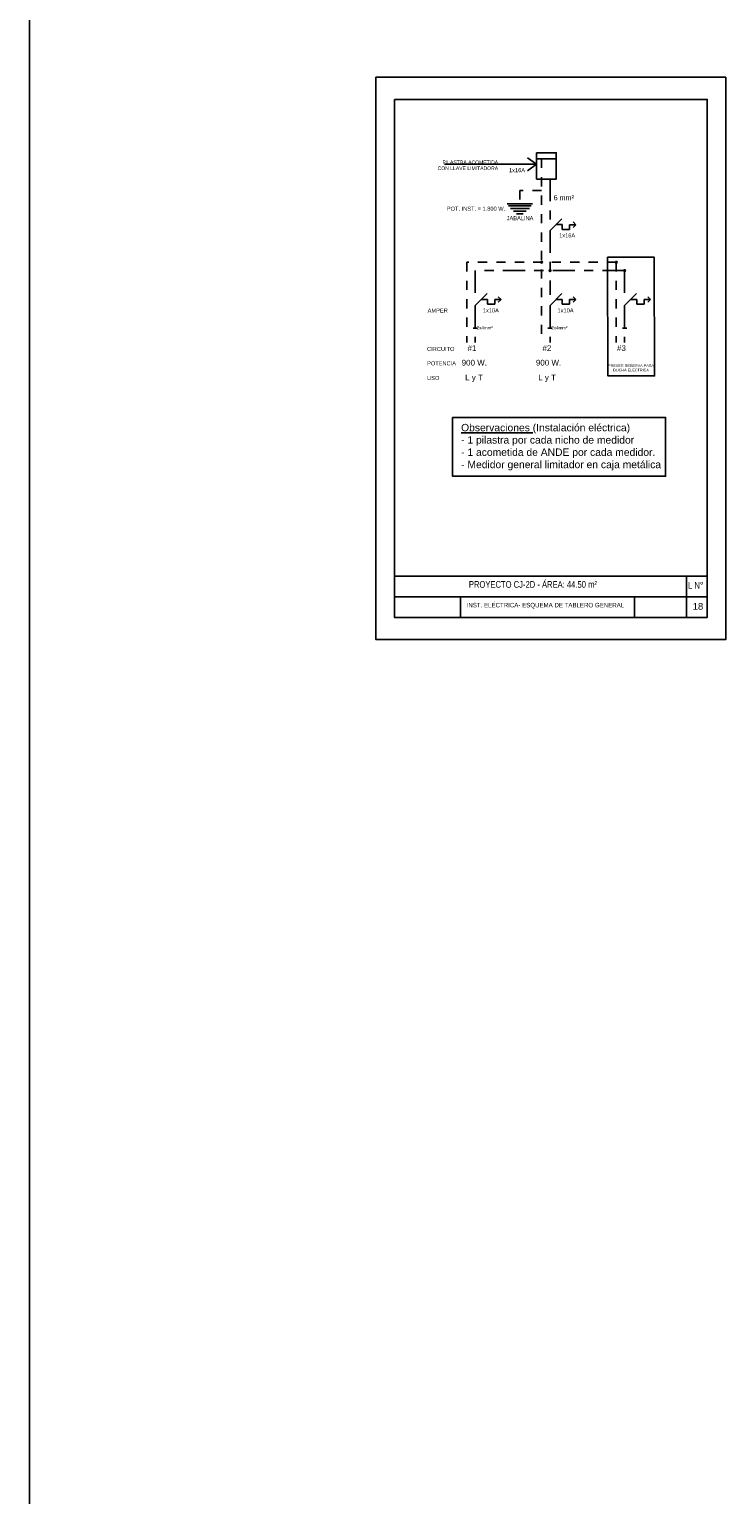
# Model space of a CAD drawing. Header units: millimetres. Extents: x 201 to 840, y 135 to 685.
# Tile 190 of 219: x 377.04 to 384.59, y 312.95 to 328.84. Entities that reach past the tile are written whole.
import ezdxf

# ---------------------------------------------------------------- set-up
doc = ezdxf.new("R2010")
doc.units = ezdxf.units.MM
doc.linetypes.add('ACAD_ISO10W100', pattern=[18, 12, -3, 0, -3])
doc.linetypes.add('HIDDEN2', pattern=[0.1875, 0.125, -0.0625])
for name, color, linetype in [('01', 1, 'Continuous'), ('electricidad cable', 3, 'Continuous'), ('Electricidad circuitos', 2, 'Continuous'), ('Electricidad texto', 3, 'Continuous'), ('LAMINA', 6, 'Continuous'), ('LLAMADAS', 1, 'Continuous'), ('TEXT', 4, 'Continuous'), ('TEXTO LAMINA', 2, 'Continuous'), ('TEXTOS VARIOS', 3, 'Continuous')]:
    doc.layers.add(name, color=color, linetype=linetype)
doc.styles.add('ARIAL', font='arial.ttf', dxfattribs={"height": 0.06})
doc.styles.add('ROMANS', font='romans.shx')
doc.styles.get("Standard").update_dxf_attribs({"font": 'arial.ttf'})
doc.dimstyles.new('05', dxfattribs={"dimscale": 0, "dimtxt": 0.09, "dimasz": 0.05, "dimexe": 0, "dimexo": 0, "dimgap": 0, "dimtad": 0, "dimzin": 0, "dimdsep": 46, "dimtxsty": 'Standard', "dimblk": 'OPEN90', "dimcen": 0.25, "dimclrd": 1, "dimclre": 1, "dimclrt": 3, "dimadec": 0, "dimazin": 0, "dimtfac": 1, "dimtofl": 0, "dimtmove": 2, "dimatfit": 3, "dimldrblk": 'BOXFILLED', "dimfxl": 1, "dimtolj": 1, "dimtzin": 0, "dimarcsym": 0})
picture_1 = doc.add_image_def('image1.jpg', size_in_pixel=(635, 198))
picture_2 = doc.add_image_def('image2.png', size_in_pixel=(322, 127))
picture_3 = doc.add_image_def('image5.jpg', size_in_pixel=(635, 198))

msp = doc.modelspace()

# ---------------------------------------------------------------- linework, layer by layer
msp.add_lwpolyline([(384.594, 328.324), (384.594, 322.225), (380.803, 322.225), (380.803, 328.324)], close=True)
at = {"layer": 'electricidad cable', "color": 4, "ltscale": 0.01}
for p, q in [((382.544, 327.44), (382.757, 327.44)), ((382.968, 326.724), (382.939, 326.754)), ((382.753, 326.725), (382.822, 326.725)), ((382.822, 326.725), (382.822, 326.673)), ((382.822, 326.673), (382.901, 326.673)), ((382.901, 326.673), (382.901, 326.724)), ((382.901, 326.724), (382.968, 326.724)), ((382.968, 326.724), (382.939, 326.695)), ((381.88, 325.849), (382.007, 325.977)), ((382.69, 325.849), (382.817, 325.977)), ((383.499, 325.849), (383.627, 325.977)), ((381.944, 325.913), (382.012, 325.913)), ((382.012, 325.913), (382.012, 325.861)), ((382.012, 325.861), (382.092, 325.861)), ((382.092, 325.861), (382.092, 325.913)), ((382.092, 325.913), (382.159, 325.913)), ((382.159, 325.913), (382.129, 325.942)), ((382.159, 325.913), (382.129, 325.883)), ((382.753, 325.913), (382.822, 325.913)), ((382.822, 325.913), (382.822, 325.861)), ((382.822, 325.861), (382.901, 325.861)), ((382.901, 325.861), (382.901, 325.913)), ((382.901, 325.913), (382.968, 325.913)), ((382.968, 325.913), (382.939, 325.942)), ((382.968, 325.913), (382.939, 325.883)), ((383.563, 325.913), (383.631, 325.913)), ((383.631, 325.913), (383.631, 325.861)), ((383.631, 325.861), (383.711, 325.861)), ((383.711, 325.861), (383.711, 325.913)), ((383.711, 325.913), (383.778, 325.913)), ((383.778, 325.913), (383.749, 325.942)), ((383.778, 325.913), (383.749, 325.883))]:
    msp.add_line(p, q, dxfattribs=at)
at = {"layer": 'electricidad cable', "color": 2, "linetype": 'HIDDEN2', "ltscale": 0.7}
for p, q in [((382.599, 327.44), (382.599, 325.448)), ((382.363, 327.096), (382.363, 326.95)), ((382.599, 327.096), (382.363, 327.096)), ((381.789, 326.317), (381.789, 325.448)), ((383.408, 326.317), (381.789, 326.317)), ((383.408, 326.317), (383.408, 325.448))]:
    msp.add_line(p, q, dxfattribs=at)
at = {"layer": 'electricidad cable', "linetype": 'ACAD_ISO10W100', "ltscale": 0.02}
for p, q in [((382.69, 327.219), (382.69, 326.773)), ((382.69, 326.661), (382.69, 325.962)), ((381.88, 326.227), (381.88, 325.962)), ((383.499, 326.227), (381.88, 326.227)), ((383.499, 326.227), (383.499, 325.962)), ((381.88, 325.849), (381.88, 325.448)), ((382.69, 325.849), (382.69, 325.448)), ((383.499, 325.849), (383.499, 325.448))]:
    msp.add_line(p, q, dxfattribs=at)
at = {"layer": 'electricidad cable', "color": 2, "ltscale": 0.01}
for p, q in [((382.226, 326.95), (382.5, 326.95)), ((382.24, 326.928), (382.486, 326.928)), ((382.26, 326.9), (382.466, 326.9)), ((382.294, 326.872), (382.432, 326.872)), ((382.328, 326.844), (382.398, 326.844))]:
    msp.add_line(p, q, dxfattribs=at)
at = {"layer": 'electricidad cable', "ltscale": 0.01}
for p, q in [((382.69, 326.661), (382.817, 326.788)), ((381.903, 325.602), (381.857, 325.602)), ((382.713, 325.602), (382.666, 325.602)), ((383.522, 325.602), (383.476, 325.602))]:
    msp.add_line(p, q, dxfattribs=at)
at = {"layer": 'electricidad cable', "color": 4, "ltscale": 0.01}
msp.add_lwpolyline([(382.544, 327.504), (382.757, 327.504), (382.757, 327.219), (382.544, 327.219)], close=True, dxfattribs=at)
for centre in [(382.599, 326.317), (383.408, 326.317), (382.69, 326.227), (383.499, 326.227)]:
    msp.add_circle(centre, 0.00959, dxfattribs=at)
at = {"layer": 'LAMINA', "color": 2, "ltscale": 0.01}
for p, q in [((384.394, 322.911), (381.003, 322.911)), ((384.171, 322.465), (384.171, 322.911))]:
    msp.add_line(p, q, dxfattribs=at)
at = {"layer": 'LAMINA'}
msp.add_lwpolyline([(381.003, 328.084), (381.003, 322.465), (384.394, 322.465), (384.394, 328.084)], close=True, dxfattribs=at)
at = {"layer": 'LAMINA', "color": 1, "ltscale": 0.01}
msp.add_lwpolyline([(381.003, 322.688), (384.394, 322.688)], dxfattribs=at)
at = {"layer": 'TEXT', "color": 1, "ltscale": 0.01}
msp.add_line((377.045, 375.896), (377.045, 273.548), dxfattribs=at)
at = {"layer": 'TEXTOS VARIOS', "color": 1}
for points in [[(383.313, 326.372), (383.819, 326.372), (383.824, 325.084), (383.318, 325.084)], [(381.633, 324.635), (383.943, 324.635), (383.943, 323.996), (381.633, 323.996)]]:
    msp.add_lwpolyline(points, close=True, dxfattribs=at)

# ---------------------------------------------------------------- texts
at = {"layer": 'Electricidad circuitos', "ltscale": 0.01, "char_height": 0.03448, "width": 0.06067, "attachment_point": 1, "style": 'ARIAL'}
for insert in [(381.99, 325.624), (382.799, 325.624)]:
    msp.add_mtext('\\A1;\\pi-0.095058;2x4mm²', dxfattribs=dict(at, insert=insert))
at = {"layer": 'Electricidad texto', "color": 2, "ltscale": 0.01, "insert": (382.127, 327.421), "char_height": 0.03908, "width": 1.09635, "attachment_point": 3, "style": 'ROMANS'}
msp.add_mtext('{\\fArial|b0|i0|c0|p34;PILASTRA ACOMETIDA\\PCON LLAVE LIMITADORA}', dxfattribs=at)
at = {"layer": 'Electricidad texto', "color": 4, "ltscale": 0.01, "attachment_point": 1, "style": 'ARIAL'}
for s, insert, char_height, width in [('\\A1;\\pi0.089243;1x16A', (382.156, 327.338), 0.04396, 0.34603), ('POT. INST. = 1.800 W.', (381.571, 326.92), 0.04396, 0.68611), ('\\A1;\\pi0.087699;6 mm²', (382.641, 327.045), 0.05568, 0.34603), ('\\A1;\\pi0.028726;JABALINA', (382.191, 326.817), 0.04396, 0.34603), ('\\A1;\\pi0.089243;1x16A', (382.699, 326.63), 0.04396, 0.34603), ('\\A1;\\pi0.089243;1x10A', (381.872, 325.817), 0.04396, 0.34603), ('\\A1;\\pi0.089243;1x10A', (382.682, 325.817), 0.04396, 0.34603), ('\\A1;\\pi0.049228;#1', (381.746, 325.417), 0.06187, 0.17784), ('\\A1;\\pi0.043573;#2', (382.564, 325.417), 0.06187, 0.17784), ('\\A1;\\pi0.043257;#3', (383.373, 325.417), 0.06187, 0.17784), ('\\A1;\\pi0.037017;900 W.', (381.695, 325.259), 0.06187, 0.33674), ('\\A1;\\pi0.013181;900 W.', (382.524, 325.259), 0.06187, 0.28907), ('\\A1;\\pi0.041637;PREVER RESERVA PARA \\P\\pi0.09742;DUCHA ELECTRICA', (383.277, 325.211), 0.02931, 0.57852), ('\\A1;\\pi0.041682;L y T', (381.728, 325.099), 0.06187, 0.2674), ('\\A1;\\pi0.041682;L y T', (382.52, 325.099), 0.06187, 0.2674), ('{\\LObservaciones} (Instalación eléctrica)\\P- 1 pilastra por cada nicho de medidor\\P- 1 acometida de ANDE por cada medidor.\\P- Medidor general limitador en caja metálica', (381.726, 324.564), 0.08, 2.92277)]:
    msp.add_mtext(s, dxfattribs=dict(at, insert=insert, char_height=char_height, width=width))
at = {"layer": 'Electricidad texto', "ltscale": 0.01, "char_height": 0.04396, "width": 0.64915, "attachment_point": 1, "style": 'ARIAL'}
for s, insert in [('{\\fArial|b0|i0|c0|p34;AMPER}', (381.363, 325.815)), ('{\\fArial|b0|i0|c0|p34;CIRCUITO}', (381.357, 325.399)), ('{\\fArial|b0|i0|c0|p34;POTENCIA}', (381.357, 325.243)), ('{\\fArial|b0|i0|c0|p34;USO}', (381.357, 325.084))]:
    msp.add_mtext(s, dxfattribs=dict(at, insert=insert))
at = {"layer": 'TEXTO LAMINA', "color": 4, "style": 'ARIAL'}
msp.add_text('18', height=0.073, dxfattribs=at).set_placement((384.237, 322.549))
at = {"layer": 'TEXTO LAMINA', "char_height": 0.072, "attachment_point": 1, "style": 'ARIAL'}
for s, width, insert in [('{\\fTechnic|b0|i0|c2|p2;PROYECTO CJ-2D - ÁREA: 44.50 m²}', 4.33806, (381.81, 322.859)), ('{\\fTechnic|b0|i0|c2|p2;L N°}', 0.53992, (384.186, 322.85))]:
    msp.add_mtext_dynamic_manual_height_columns(s, width=width, gutter_width=12.5, heights=[0], dxfattribs=dict(at, insert=insert))
at = {"layer": 'TEXTO LAMINA', "color": 2, "insert": (381.786, 322.623), "char_height": 0.04843, "attachment_point": 1, "style": 'ARIAL'}
msp.add_mtext_dynamic_manual_height_columns('{\\fTechnic|b0|i0|c2|p2;INST. ELÉCTRICA- ESQUEMA DE TABLERO GENERAL }', width=4.33806, gutter_width=12.5, heights=[0], dxfattribs=at)

# ---------------------------------------------------------------- pictures from other files: only their frames are drawn
image = msp.add_image(picture_1, insert=(381.003, 322.465), size_in_units=(0.715, 0.223))
image.dxf.flags = 7
image = msp.add_image(picture_2, insert=(383.606, 322.465), size_in_units=(0.565, 0.223))
image.dxf.flags = 7
at = {"layer": '01'}
image = msp.add_image(picture_3, insert=(381.003, 322.465), size_in_units=(0.715, 0.223), dxfattribs=at)
image.dxf.flags = 7

# ---------------------------------------------------------------- leaders
at = {"layer": 'LLAMADAS'}
msp.add_leader([(382.544, 327.38), (382.141, 327.38)], dimstyle='05', override={"dimscale": 1, "dimasz": 0.1, "dimldrblk": 'OPEN90'}, dxfattribs=at)

doc.saveas('drawing.dxf')
